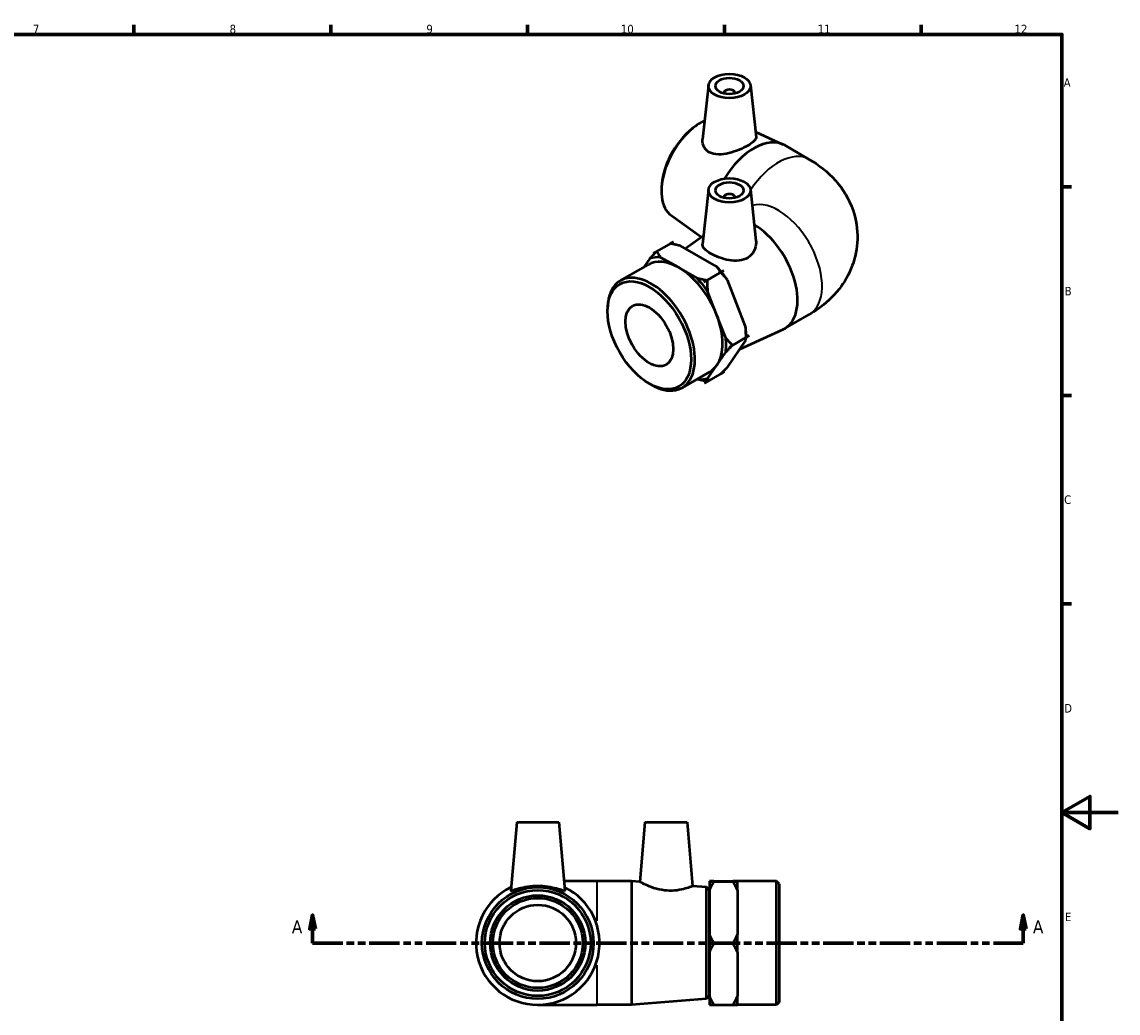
# Model space of a CAD drawing. Header units: millimetres. Extents: x 0 to 901, y -129 to 601.
# Tile 4 of 4: x 451 to 841, y 226 to 578. Entities that reach past the tile are written whole.
import ezdxf

# ---------------------------------------------------------------- set-up
doc = ezdxf.new("R2010")
doc.units = ezdxf.units.MM
doc.linetypes.add('DOUBLE_DASH_CHAIN', pattern=[1.2403, 0.6614, -0.0827, 0.1654, -0.0827, 0.1654, -0.0827])
for name, color, linetype, lineweight in [('Border (ANSI)', 7, 'Continuous', 70), ('Section Line (ANSI)', 7, 'DOUBLE_DASH_CHAIN', 70), ('Visible (ANSI)', 7, 'Continuous', 50), ('Visible Narrow (ANSI)', 7, 'Continuous', 35)]:
    doc.layers.add(name, color=color, linetype=linetype, lineweight=lineweight)
doc.styles.add('Label Text (ANSI)', font='tahoma.ttf')
doc.styles.add('Note Text (ANSI)', font='tahoma.ttf')

# ---------------------------------------------------------------- blocks, each defined once
blk = doc.blocks.new('Borders Default Border')
at = {"layer": 'Border (ANSI)'}
for p, q in [((490.58, 574), (490.58, 577.45)), ((560.67, 574), (560.67, 577.45)), ((630.75, 574), (630.75, 577.45)), ((700.83, 574), (700.83, 577.45)), ((770.92, 574), (770.92, 577.45)), ((821, 519.75), (824.45, 519.75)), ((821, 445.5), (824.45, 445.5)), ((821, 371.25), (824.45, 371.25))]:
    blk.add_line(p, q, dxfattribs=at)
at = {"layer": 'Border (ANSI)', "flags": 128}
for points in [[(20, 20), (20, 574), (821, 574), (821, 20), (20, 20)], [(841, 297), (821, 297), (831, 302.77), (831, 291.23), (821, 297)]]:
    blk.add_lwpolyline(points, dxfattribs=at)
at = {"layer": 'Border (ANSI)', "color": 230, "true_color": 0xff0080, "attachment_point": 7, "style": 'Note Text (ANSI)'}
for s, insert, char_height in [('7', (454.6, 574.4), 3.05), ('8', (524.63, 574.33), 3.05), ('9', (594.7, 574.34), 3.05), ('10', (663.96, 574.34), 3.048), ('11', (734.04, 574.4), 3.048), ('12', (804.13, 574.4), 3.048), ('A', (821.63, 555.35), 3.05), ('B', (821.99, 481.1), 3.05), ('C', (821.8, 406.8), 3.05), ('D', (821.81, 332.6), 3.05), ('E', (822.05, 258.35), 3.05)]:
    blk.add_mtext(s, dxfattribs=dict(at, insert=insert, char_height=char_height))
blk = doc.blocks.new('2dTransSection0')
at = {"layer": 'Section Line (ANSI)', "linetype": 'Continuous'}
for p, q in [((554.18, 260.56), (553.18, 255.56)), ((554.18, 255.56), (554.18, 260.56)), ((555.18, 255.56), (554.18, 260.56)), ((807.22, 260.56), (806.22, 255.56)), ((807.22, 255.56), (807.22, 260.56)), ((808.22, 255.56), (807.22, 260.56)), ((553.18, 255.56), (555.18, 255.56)), ((554.18, 250.56), (554.18, 255.56)), ((806.22, 255.56), (808.22, 255.56)), ((807.22, 250.56), (807.22, 255.56)), ((554.18, 250.56), (564.78, 250.56)), ((796.62, 250.56), (807.22, 250.56))]:
    blk.add_line(p, q, dxfattribs=at)
at = {"layer": 'Section Line (ANSI)', "linetype": 'DOUBLE_DASH_CHAIN', "ltscale": 16.288881}
blk.add_line((554.18, 250.56), (807.22, 250.56), dxfattribs=at)
at = {"layer": 'Section Line (ANSI)', "linetype": 'Continuous', "flags": 128}
for points in [[(555.18, 255.56), (554.18, 260.56), (553.18, 255.56), (555.18, 255.56)], [(808.22, 255.56), (807.22, 260.56), (806.22, 255.56), (808.22, 255.56)]]:
    blk.add_lwpolyline(points, dxfattribs=at)
at = {"layer": 'Section Line (ANSI)'}
for points in [[(555.18, 255.56), (554.18, 260.56), (553.18, 255.56), (555.18, 255.56)], [(808.22, 255.56), (807.22, 260.56), (806.22, 255.56), (808.22, 255.56)]]:
    blk.add_solid(points, dxfattribs=at)
at = {"layer": 'Section Line (ANSI)', "char_height": 4.57, "attachment_point": 7, "style": 'Label Text (ANSI)'}
for insert in [(546.82, 254.06), (810.69, 254.06)]:
    blk.add_mtext('A', dxfattribs=dict(at, insert=insert))

msp = doc.modelspace()

# ---------------------------------------------------------------- linework, layer by layer
at = {"layer": 'Visible (ANSI)'}
for p, q in [((695.133, 555.922), (693.076, 536.739)), ((710.104, 555.922), (712.085, 537.444)), ((700.618, 553.203), (700.618, 553.017)), ((704.618, 553.203), (704.618, 553.017)), ((690.557, 541.395), (691.167, 541.811)), ((711.885, 539.307), (721.668, 534.878)), ((722.306, 534.551), (731.027, 529.529)), ((678.493, 520.446), (678.439, 519.709)), ((695.133, 518.745), (693.056, 499.377)), ((700.618, 516.026), (700.618, 515.84)), ((704.618, 516.026), (704.618, 515.84)), ((710.104, 518.745), (712.055, 500.547)), ((681.977, 509.488), (692.593, 501.913)), ((682.64, 500.184), (675.569, 496.112)), ((681.509, 499.532), (682.64, 500.184)), ((682.64, 500.184), (682.64, 500.184)), ((686.825, 497.797), (693.389, 502.48)), ((675.569, 496.112), (675.568, 496.112)), ((675.569, 496.112), (676.7, 496.763)), ((675.569, 496.112), (675.569, 496.112)), ((698.047, 491.395), (685.195, 498.726)), ((663.787, 486.35), (673.644, 492.026)), ((674.301, 494.276), (672.156, 491.169)), ((684.55, 490.989), (678.124, 494.654)), ((690.976, 487.323), (684.55, 490.989)), ((700.602, 489.937), (693.531, 485.865)), ((699.471, 489.285), (700.602, 489.937)), ((700.602, 489.937), (699.471, 489.286)), ((700.602, 489.937), (700.602, 489.937)), ((700.602, 489.937), (700.602, 489.937)), ((694.662, 486.517), (693.531, 485.865)), ((693.531, 485.865), (694.663, 486.516)), ((693.531, 485.865), (693.531, 485.865)), ((693.531, 485.865), (693.531, 485.865)), ((708.368, 470.079), (701.89, 486.644)), ((698.058, 474.289), (694.819, 482.572)), ((659.209, 475.461), (659.209, 476.243)), ((701.297, 466.007), (698.058, 474.289)), ((722.306, 469.275), (731.027, 474.297)), ((706.365, 462.018), (721.668, 468.947)), ((702.015, 455.717), (708.389, 464.95)), ((709.656, 466.786), (702.585, 462.714)), ((708.525, 467.34), (708.525, 466.135)), ((709.656, 466.786), (708.525, 466.135)), ((708.525, 466.134), (709.656, 466.786)), ((708.525, 466.134), (708.525, 466.093)), ((709.656, 466.786), (709.656, 466.786)), ((709.656, 466.786), (709.656, 466.786)), ((698.131, 456.262), (701.318, 460.878)), ((703.716, 463.366), (702.585, 462.714)), ((702.585, 462.714), (703.716, 463.365)), ((702.585, 462.714), (702.585, 462.714)), ((702.585, 462.714), (702.585, 462.714)), ((685.744, 448.22), (695.601, 453.896)), ((700.748, 453.882), (693.676, 449.81)), ((694.944, 451.645), (698.131, 456.262)), ((700.748, 453.882), (699.616, 453.23)), ((699.617, 453.231), (700.747, 453.882)), ((700.748, 453.882), (700.748, 453.882)), ((674.029, 449.726), (674.705, 449.333)), ((691.079, 451.292), (691.121, 451.267)), ((693.676, 449.81), (694.807, 450.462)), ((693.676, 449.81), (693.676, 449.81)), ((693.676, 449.81), (693.677, 449.81)), ((694.808, 450.462), (693.677, 449.81)), ((626.863, 293.561), (624.736, 269.247)), ((626.863, 293.561), (641.863, 293.561)), ((641.863, 293.561), (643.99, 269.247)), ((672.513, 293.561), (670.655, 272.325)), ((672.513, 293.561), (687.513, 293.561)), ((687.513, 293.561), (689.502, 270.827)), ((655.363, 272.561), (643.7, 272.561)), ((667.696, 272.561), (655.363, 272.561)), ((667.696, 272.561), (667.696, 228.561)), ((670.655, 272.325), (667.696, 272.561)), ((694.406, 270.437), (689.502, 270.827)), ((694.406, 230.685), (694.406, 270.437)), ((695.363, 269.401), (694.406, 270.437)), ((695.363, 269.401), (695.363, 231.721)), ((695.463, 272.62), (697.063, 272.62)), ((695.463, 272.619), (695.463, 272.62)), ((697.012, 272.619), (695.463, 272.619)), ((695.463, 272.603), (695.463, 272.518)), ((695.463, 272.518), (695.463, 272.501)), ((695.463, 272.501), (697.063, 272.501)), ((695.463, 272.501), (695.463, 269.363)), ((695.463, 272.501), (705.463, 272.501)), ((695.463, 272.501), (695.463, 272.501)), ((695.463, 269.363), (695.463, 253.58)), ((697.063, 272.62), (703.863, 272.62)), ((703.863, 272.62), (705.463, 272.62)), ((703.863, 272.501), (705.463, 272.501)), ((705.463, 272.619), (703.914, 272.619)), ((705.463, 272.62), (705.463, 272.619)), ((705.463, 272.603), (705.463, 272.56)), ((719.403, 272.561), (705.463, 272.561)), ((705.463, 272.56), (705.463, 272.518)), ((705.463, 272.501), (705.463, 272.518)), ((705.463, 269.363), (705.463, 272.501)), ((705.463, 272.501), (705.463, 272.501)), ((705.463, 269.363), (705.463, 261.472)), ((719.403, 228.561), (719.403, 272.561)), ((720.363, 271.601), (719.403, 272.561)), ((720.363, 271.601), (720.363, 229.521)), ((695.463, 266.561), (695.363, 266.561)), ((705.463, 261.472), (705.463, 253.58)), ((695.463, 253.58), (695.463, 250.443)), ((697.063, 250.443), (695.463, 250.443)), ((695.463, 250.443), (695.463, 250.442)), ((695.463, 250.442), (695.463, 247.321)), ((695.463, 250.442), (697.063, 250.442)), ((695.463, 250.442), (705.463, 250.442)), ((695.463, 250.442), (695.463, 250.442)), ((705.463, 250.443), (703.863, 250.443)), ((703.863, 250.442), (705.463, 250.442)), ((705.463, 250.443), (705.463, 253.58)), ((705.463, 250.443), (705.463, 250.442)), ((705.463, 247.321), (705.463, 250.442)), ((705.463, 250.442), (705.463, 250.442)), ((695.463, 247.321), (695.463, 231.623)), ((705.463, 247.321), (705.463, 239.472)), ((705.463, 239.472), (705.463, 231.623)), ((695.463, 234.561), (695.363, 234.561)), ((694.406, 230.685), (667.696, 228.561)), ((695.363, 231.721), (694.406, 230.685)), ((695.463, 231.623), (695.463, 228.518)), ((705.463, 228.518), (705.463, 231.623)), ((634.363, 228.561), (655.363, 228.561)), ((667.696, 228.561), (655.363, 228.561)), ((697.063, 228.502), (695.463, 228.502)), ((695.463, 228.502), (695.463, 228.502)), ((695.463, 228.502), (705.463, 228.502)), ((705.463, 228.502), (703.863, 228.502)), ((719.403, 228.561), (705.463, 228.561)), ((705.463, 228.502), (705.463, 228.502)), ((720.363, 229.521), (719.403, 228.561))]:
    msp.add_line(p, q, dxfattribs=at)
for radius in [19.876, 18.84, 16.96, 16, 13.6]:
    msp.add_circle((634.363, 250.561), radius, dxfattribs=at)
msp.add_arc((634.363, 250.561), 22, 115.66128, 64.33872, dxfattribs=at)
for centre, major_axis, ratio in [((702.618, 555.656), (-7.5, 0), 0.5758617), ((702.618, 555.656), (-5, 0), 0.5758617), ((702.618, 518.479), (-7.5, 0), 0.5758617), ((702.618, 518.479), (-5, 0), 0.5758617), ((674.087, 466.894), (-10.5, 18.233), 0.5780931), ((674.087, 466.894), (-6.018, 10.45), 0.5780931)]:
    msp.add_ellipse(centre, major_axis=major_axis, ratio=ratio, dxfattribs=at)
for centre, major_axis, ratio, start_param, end_param in [((702.618, 553.203), (-2, 0), 0.5758617, 2.9729035, 6.4518745), ((692.441, 526.362), (-9.919, -17.224), 0.5780931, 3.8296169, 6.2268191), ((691.764, 526.752), (-9.402, -16.326), 0.5780931, 4.0158162, 5.4089618), ((711.328, 515.486), (10.979, 19.065), 0.5780931, 0, 1.5265753), ((702.618, 516.026), (2, 0), 0.5758617, 6.1144961, 9.5934671), ((711.328, 488.339), (10.979, -19.065), 0.5780931, 6.2268191, 8.6339024), ((684.623, 472.961), (-12.677, 22.014), 0.5780931, 6.0279698, 6.0280076), ((684.623, 472.961), (-10.979, 19.065), 0.5780931, 5.5043899, 6.2831853), ((684.623, 472.961), (-11.879, 20.627), 0.5780931, 5.896125, 6.1598524), ((684.623, 472.961), (-10.979, 19.065), 0.5780931, 4.4571924, 5.5043899), ((691.694, 477.033), (11.879, -20.627), 0.5780931, 1.8577546, 1.9710622), ((691.694, 477.033), (11.879, -20.627), 0.5780931, 1.7073348, 1.8577141), ((674.765, 467.285), (10.979, -19.065), 0.5780931, 5.4958534, 10.2121098), ((684.623, 472.961), (-11.879, 20.627), 0.5780931, 4.8489275, 5.1126548), ((684.623, 472.961), (12.677, -22.014), 0.5780931, 1.8391796, 1.8392174), ((684.623, 472.961), (10.979, -19.065), 0.5780931, 0.2684022, 1.3155997), ((691.694, 477.033), (11.879, -20.627), 0.5780931, 0.7873319, 0.9238646), ((684.623, 472.961), (-11.879, 20.627), 0.5780931, 3.8017299, 4.0654573), ((684.623, 472.961), (12.677, -22.014), 0.5780931, 0.7919821, 0.7920198), ((684.623, 472.961), (10.979, -19.065), 0.5780931, 0, 0.2684022), ((691.694, 477.033), (12.677, -22.014), 0.5780931, 6.0279698, 6.0280076), ((684.623, 472.961), (11.879, -20.627), 0.5780931, 5.896125, 6.1598524), ((684.623, 472.961), (12.677, -22.014), 0.5780931, 6.0279698, 6.0280076), ((685.754, 473.612), (12.677, -22.014), 0.5780931, 6.0279698, 6.0280076)]:
    msp.add_ellipse(centre, major_axis=major_axis, ratio=ratio, start_param=start_param, end_param=end_param, dxfattribs=at)
for points, knots in [([(695.525, 532), (694.726, 532.427), (694.053, 533.079), (693.199, 534.649), (693.015, 535.558), (693.056, 536.516), (693.064, 536.627), (693.076, 536.739)], [0, 0, 0, 0, 0.35270019, 0.35270019, 0.70540039, 0.70540039, 0.75131423, 0.75131423, 0.75131423, 0.75131423]), ([(712.085, 537.444), (712.09, 537.402), (712.092, 537.359), (712.086, 536.922), (711.845, 536.476), (710.859, 535.512), (710.111, 534.989), (708.359, 533.98), (707.259, 533.439), (704.881, 532.466), (703.604, 532.037), (701.195, 531.446), (699.894, 531.248), (697.493, 531.288), (696.391, 531.537), (695.525, 532)], [3.5570156, 3.5570156, 3.5570156, 3.5570156, 3.5966838, 3.5966838, 3.9683323, 3.9683323, 4.3399809, 4.3399809, 4.7116294, 4.7116294, 5.0832779, 5.0832779, 5.4657003, 5.4657003, 5.8481226, 5.8481226, 5.8481226, 5.8481226]), ([(731.027, 529.529), (734.309, 527.639), (737.515, 525.226), (742.928, 519.109), (745.206, 515.531), (747.72, 508.13), (748.287, 504.601), (748.095, 497.827), (747.432, 494.607), (745.172, 488.538), (743.521, 485.75), (739.369, 480.446), (736.769, 478.129), (733.08, 475.537), (732.059, 474.891), (731.027, 474.297)], [4.712389, 4.712389, 4.712389, 4.712389, 5.0265482, 5.0265482, 5.3046089, 5.3046089, 5.5141278, 5.5141278, 5.7089501, 5.7089501, 5.9213233, 5.9213233, 6.1844181, 6.1844181, 6.2831853, 6.2831853, 6.2831853, 6.2831853]), ([(712.054, 500.547), (712.078, 500.332), (712.09, 500.119), (712.097, 498.907), (711.856, 497.821), (710.841, 495.895), (710.063, 495.061), (709.132, 494.489)], [5.00257542, 5.00257542, 5.00257542, 5.00257542, 5.08327794, 5.08327794, 5.46570028, 5.46570028, 5.84812261, 5.84812261, 5.84812261, 5.84812261]), ([(709.132, 494.489), (708.273, 493.961), (707.198, 493.607), (704.88, 493.35), (703.637, 493.438), (701.321, 493.846), (700.084, 494.196), (697.797, 495.048), (696.746, 495.546), (695.071, 496.511), (694.341, 497.038), (693.35, 498.074), (693.087, 498.587), (693.044, 499.172), (693.045, 499.274), (693.057, 499.377)], [0, 0, 0, 0, 0.3527002, 0.3527002, 0.7054004, 0.7054004, 1.06066, 1.06066, 1.4159196, 1.4159196, 1.7711792, 1.7711792, 2.1264388, 2.1264388, 2.1993587, 2.1993587, 2.1993587, 2.1993587]), ([(643.984, 269.213), (643.941, 269.131), (643.658, 269.172), (642.623, 269.459), (641.874, 269.696), (640.185, 270.144), (639.125, 270.388), (636.806, 270.731), (635.547, 270.827), (633.179, 270.827), (631.919, 270.731), (629.601, 270.388), (628.541, 270.144), (626.852, 269.696), (626.102, 269.459), (625.068, 269.172), (624.784, 269.131), (624.737, 269.223), (624.735, 269.234), (624.736, 269.248)], [0, 0, 0, 0, 0.3527002, 0.3527002, 0.7054004, 0.7054004, 1.06066, 1.06066, 1.4159196, 1.4159196, 1.7711792, 1.7711792, 2.1264388, 2.1264388, 2.4791389, 2.4791389, 2.8318391, 2.8318391, 2.8728115, 2.8728115, 2.8728115, 2.8728115]), ([(689.502, 270.827), (689.502, 270.827), (689.275, 270.731), (688.358, 270.388), (687.67, 270.144), (686.083, 269.696), (685.074, 269.459), (682.831, 269.172), (681.595, 269.131), (679.152, 269.303), (677.823, 269.547), (675.407, 270.212), (674.317, 270.625), (672.622, 271.34), (671.888, 271.695), (670.904, 272.19), (670.655, 272.325), (670.655, 272.325)], [1.4159196, 1.4159196, 1.4159196, 1.4159196, 1.7711792, 1.7711792, 2.1264388, 2.1264388, 2.4791389, 2.4791389, 2.8318391, 2.8318391, 3.2142615, 3.2142615, 3.5966838, 3.5966838, 3.9683323, 3.9683323, 4.3399809, 4.3399809, 4.3399809, 4.3399809])]:
    msp.add_open_spline(points, degree=3, knots=knots, dxfattribs=at)
for points, weights in [([(674.301, 494.276), (675.386, 495.436), (676.699, 496.763)], [1, 1.00270638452, 1.00000132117]), ([(676.7, 496.763), (677.36, 495.631), (678.124, 494.654)], [1, 1.00270704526, 1]), ([(685.195, 498.726), (683.487, 499.16), (681.509, 499.532)], [1, 1.00270704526, 1]), ([(699.471, 489.286), (698.811, 490.418), (698.047, 491.395)], [1, 1.00270704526, 1]), ([(701.89, 486.644), (700.795, 487.965), (699.471, 489.285)], [1, 1.00270704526, 1]), ([(690.976, 487.323), (692.684, 486.89), (694.662, 486.517)], [1, 1.00270704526, 1]), ([(694.663, 486.516), (694.668, 484.436), (694.819, 482.572)], [1, 1.00270704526, 1]), ([(708.525, 466.135), (708.519, 468.215), (708.368, 470.079)], [1, 1.00270704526, 1]), ([(701.297, 466.007), (702.392, 464.686), (703.716, 463.366)], [1, 1.00270704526, 1]), ([(708.389, 464.95), (708.53, 465.566), (708.525, 466.134)], [1, 1.00270704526, 1]), ([(703.716, 463.365), (702.403, 462.038), (701.318, 460.878)], [1, 1.00270704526, 1]), ([(699.616, 453.23), (700.93, 454.558), (702.015, 455.717)], [1, 1.00270704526, 1]), ([(694.807, 450.462), (692.829, 450.834), (691.121, 451.267)], [1, 1.00270704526, 1]), ([(694.944, 451.645), (694.803, 451.029), (694.808, 450.462)], [1, 1.00270704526, 1]), ([(697.063, 272.62), (696.13, 272.611), (695.463, 272.603)], [1, 1.00270704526, 1]), ([(695.463, 272.518), (696.13, 272.51), (697.063, 272.501)], [1, 1.00270704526, 1]), ([(697.063, 272.501), (696.13, 270.881), (695.463, 269.363)], [1, 1.00270704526, 1]), ([(705.463, 272.603), (704.796, 272.611), (703.863, 272.62)], [1, 1.00270704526, 1]), ([(703.863, 272.501), (704.796, 272.51), (705.463, 272.518)], [1, 1.00270704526, 1]), ([(705.463, 269.363), (704.796, 270.881), (703.863, 272.501)], [1, 1.00270704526, 1]), ([(695.463, 253.58), (696.13, 252.062), (697.063, 250.443)], [1, 1.00270704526, 1]), ([(697.063, 250.442), (696.13, 248.83), (695.463, 247.321)], [1, 1.00270704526, 1]), ([(703.863, 250.443), (704.796, 252.062), (705.463, 253.58)], [1, 1.00270704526, 1]), ([(705.463, 247.321), (704.796, 248.83), (703.863, 250.442)], [1, 1.00270704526, 1]), ([(695.463, 231.623), (696.13, 230.113), (697.063, 228.502)], [1, 1.00270704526, 1]), ([(703.863, 228.502), (704.796, 230.113), (705.463, 231.623)], [1, 1.00270704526, 1]), ([(697.012, 228.502), (696.112, 228.511), (695.463, 228.518)], [1.00014359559, 1.00263323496, 1]), ([(705.463, 228.518), (704.814, 228.511), (703.914, 228.502)], [1, 1.00263323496, 1.00014359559])]:
    msp.add_rational_spline(points, weights, degree=2, dxfattribs=at)
msp.add_open_spline([(643.99, 269.248), (643.991, 269.234), (643.989, 269.223), (643.984, 269.213)], degree=3, dxfattribs=at)
at = {"layer": 'Visible Narrow (ANSI)'}
for p, q in [((655.363, 272.516), (655.363, 258.436)), ((655.363, 242.686), (655.363, 228.605))]:
    msp.add_line(p, q, dxfattribs=at)
for centre, major_axis, start_param, end_param in [((720.049, 510.464), (10.979, 19.065), 0, 1.4756329), ((720.049, 493.361), (-10.979, 19.065), 3.1415927, 6.1438548)]:
    msp.add_ellipse(centre, major_axis=major_axis, ratio=0.5780931, start_param=start_param, end_param=end_param, dxfattribs=at)

# ---------------------------------------------------------------- block references
msp.add_blockref('Borders Default Border', (0, 0))
at = {"layer": 'Section Line (ANSI)'}
msp.add_blockref('2dTransSection0', (0, 0), dxfattribs=at)

doc.saveas('drawing.dxf')
